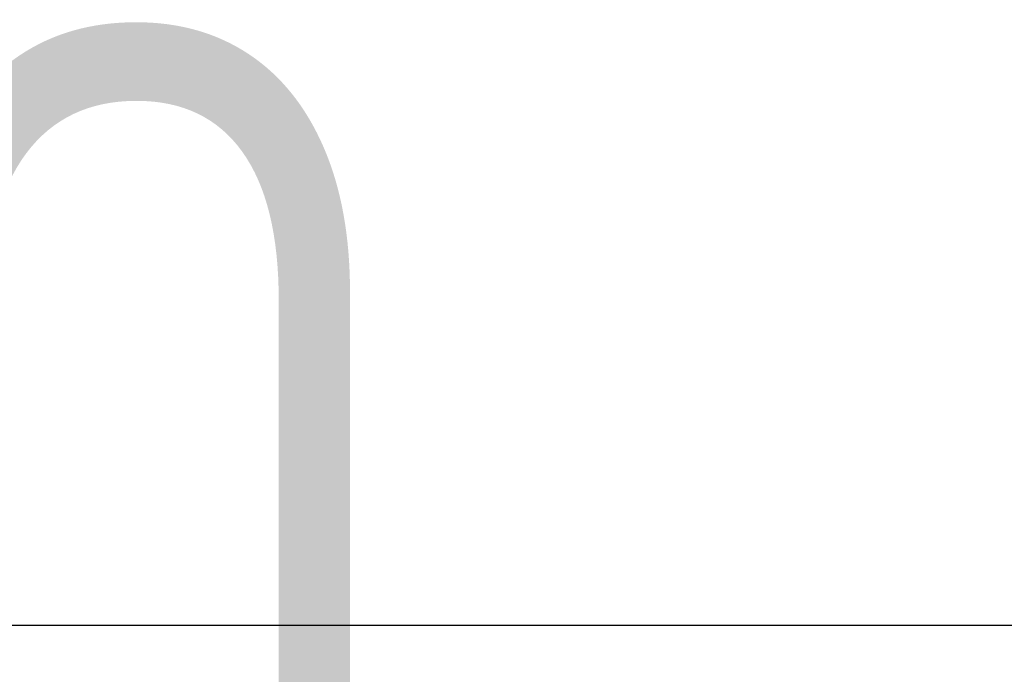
# Model space of a CAD drawing. Header units: millimetres. Extents: x -134 to 755, y -69 to 356.
# Tile 19 of 21: x 17 to 113, y 292 to 356. Entities that reach past the tile are written whole.
import ezdxf
from ezdxf.enums import TextEntityAlignment as Align

# ---------------------------------------------------------------- set-up
doc = ezdxf.new("R2018")
doc.units = ezdxf.units.MM
doc.layers.add('Кромка (ГОСТ)', color=7, linetype='Continuous', lineweight=50)
doc.layers.add('Обозначение (ГОСТ)', color=7, linetype='Continuous', lineweight=25)
doc.styles.get("Standard").update_dxf_attribs({"font": 'GOST Common Italic.ttf'})

# ---------------------------------------------------------------- blocks, each defined once
blk = doc.blocks.new('ГОСТ - Доп. графы 3')
at = {"layer": 'Обозначение (ГОСТ)', "lineweight": 30, "width": 0.8}
blk.add_attdef('ОБОЗНАЧЕНИЕ', text='', height=5, rotation=180, dxfattribs=at).set_placement((34.942, -6.968), align=Align.MIDDLE_CENTER)
blk = doc.blocks.new('Рамки ГОСТ_ граница 297x210')
at = {"layer": 'Кромка (ГОСТ)', "lineweight": 25}
blk.add_line((0, 297), (210, 297), dxfattribs=at)

msp = doc.modelspace()

# ---------------------------------------------------------------- block references
ref = msp.add_blockref('ГОСТ - Доп. графы 3', (20, 292))
lines = msp.add_mtext('\\W0.8000;UD25', dxfattribs={"layer": 'Обозначение (ГОСТ)', "insert": (54.9421, 285.0324), "char_height": 70.124838, "attachment_point": 1, "rotation": 180})
ref.add_attrib('ОБОЗНАЧЕНИЕ', '', (54.9421, 285.0324)).embed_mtext(lines)
msp.add_blockref('Рамки ГОСТ_ граница 297x210', (0, 0))

doc.saveas('drawing.dxf')
